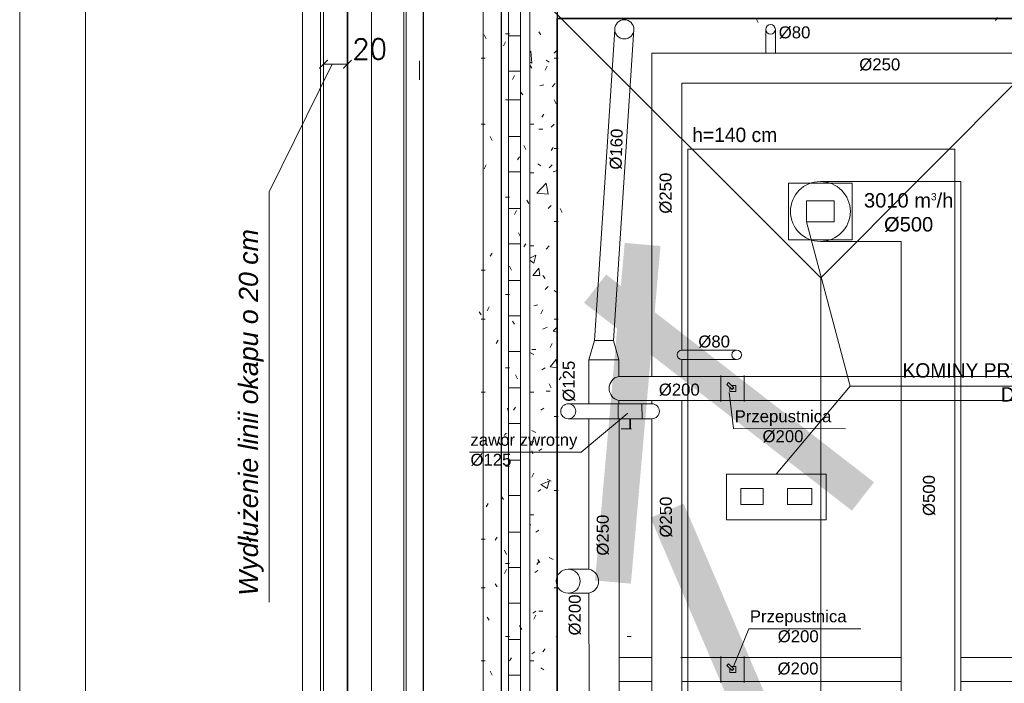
# Model space of a CAD drawing. Header units: millimetres. Extents: x -740 to 33545, y 5178 to 22494.
# Tile 82 of 256: x 8574 to 9395, y 6993 to 7547. Entities that reach past the tile are written whole.
import ezdxf
from ezdxf.lldxf.tags import DXFTag

# ---------------------------------------------------------------- set-up
doc = ezdxf.new("R2010")
doc.units = ezdxf.units.MM
doc.header["$MEASUREMENT"] = 0
doc.linetypes.add('CENTERX2', pattern=[101.60000000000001, 63.5, -12.7, 12.7, -12.7])
doc.layers.get('Defpoints').update_dxf_attribs({"color": 252})
for name, color, linetype, lineweight in [('_IS_EKO_opis', 7, 'Continuous', 18), ('_IS_EKO_Wentylacja_wyrzut', 16, 'Continuous', 20), ('_IS_Nawiew', 5, 'Continuous', 20), ('_IS_WYCIAG_TOALETY', 6, 'Continuous', 20), ('_IS_Wywiew', 1, 'Continuous', 20), ('A_izolacja', 252, 'Continuous', 9), ('A_l.przerywana', 252, 'ICAD_ISO03W100', 9), ('A_l.widokowa', 252, 'Continuous', 18), ('A_wymiarowanie', 252, 'Continuous', 9), ('k_wyburzenia widoczne', 252, 'PNEUMATIC2', 18), ('l.przerywana', 252, 'ICAD_ISO03W100', 5), ('l.widokowa', 252, 'Continuous', 15), ('linia opisowa', 252, 'Continuous', 9), ('Nowe_820-G Rysunki Obrazki_Nr_pióra__101', 252, 'Continuous', 5), ('Nowe_820-G Rysunki Obrazki_Nr_pióra__19', 252, 'Continuous', 0), ('Nowe_820-G Rysunki Obrazki_Nr_pióra__22', 252, 'Continuous', 25), ('Nowe_820-G Rysunki Obrazki_Nr_pióra__23', 252, 'Continuous', 15), ('wymiarowanie', 252, 'Continuous', 9)]:
    doc.layers.add(name, color=color, linetype=linetype, lineweight=lineweight)
doc.layers.add('_IS_EKO_Opis_Wentylacja', color=7, linetype='CENTERX2')
doc.styles.add('Arial', font='arial.ttf')
doc.styles.add('Arial_1', font='arial.ttf')
doc.styles.add('styl1', font='arial.ttf', dxfattribs={"height": 15})
doc.styles.add('styl2', font='simplex.shx')
tags = doc.linetypes.add('ICAD_ISO03W100', pattern=[30, 12, -18]).pattern_tags.tags
tags[6:7] = [DXFTag(74, 4), DXFTag(75, 0), DXFTag(340, '0'), DXFTag(46, 1.0), DXFTag(50, 0.0), DXFTag(44, 0.0), DXFTag(45, 0.0)]
tags[4:5] = [DXFTag(74, 4), DXFTag(75, 0), DXFTag(340, '0'), DXFTag(46, 1.0), DXFTag(50, 0.0), DXFTag(44, 0.0), DXFTag(45, 0.0)]
doc.linetypes.add('PNEUMATIC2', pattern='A,0.5,-0.25,["//",Standard,S=0.2,R=0,X=-0.1,Y=-0.1],-0.25', length=1)
doc.dimstyles.new('Skala 1-100', dxfattribs={"dimtxt": 17, "dimasz": 7, "dimexe": 1, "dimexo": 1, "dimgap": 1.5, "dimtad": 1, "dimdec": 1, "dimrnd": 0.5, "dimtxsty": 'styl2', "dimblk": 'ARCHTICK', "dimcen": 7, "dimadec": 0, "dimazin": 0, "dimtfac": 1, "dimtdec": 1, "dimtmove": 1, "dimatfit": 3, "dimldrblk": 'ARCHTICK', "dimfxl": 0, "dimlwd": -1, "dimlwe": -1, "dimarcsym": 0})

# ---------------------------------------------------------------- blocks, each defined once
blk = doc.blocks.new('_ArchTick')
at = {"color": 0, "linetype": 'ByBlock', "const_width": 0.15}
blk.add_lwpolyline([(-0.5, -0.5), (0.5, 0.5)], dxfattribs=at)
blk = doc.blocks.new('*D1878')
at = {"layer": 'Defpoints', "color": 0}
for p in [(8827.185109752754, 7509.346951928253), (8827.185109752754, 7462.723723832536), (8847.185109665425, 7462.721854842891)]:
    blk.add_point(p, dxfattribs=at)
at = {"layer": 'wymiarowanie', "color": 0}
for p, q in [((8827.185109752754, 7504.346951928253), (8827.185109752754, 7510.346951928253)), ((8847.185109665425, 7509.346951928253), (8827.185109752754, 7509.346951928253)), ((8847.185109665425, 7504.346951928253), (8847.185109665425, 7510.346951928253))]:
    blk.add_line(p, q, dxfattribs=at)
at = {"layer": 'wymiarowanie', "color": 0, "xscale": 7, "yscale": 7, "zscale": 7, "rotation": 180}
blk.add_blockref('_ArchTick', (8827.185109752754, 7509.346951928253), dxfattribs=at)
at = {"layer": 'wymiarowanie', "color": 0, "xscale": 7, "yscale": 7, "zscale": 7}
blk.add_blockref('_ArchTick', (8847.185109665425, 7509.346951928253), dxfattribs=at)
at = {"layer": 'wymiarowanie', "color": 0, "insert": (8865.704588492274, 7521.976827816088), "char_height": 17, "attachment_point": 5, "style": 'styl2'}
blk.add_mtext('20', dxfattribs=at)

msp = doc.modelspace()

# ---------------------------------------------------------------- linework, layer by layer
at = {"layer": '_IS_EKO_Wentylacja_wyrzut', "ltscale": 10}
for p, q in [((9241.685109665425, 7411.464425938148), (9358.993368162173, 7411.464425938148)), ((9358.993368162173, 7411.464425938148), (9358.993368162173, 6899.037759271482)), ((9241.685109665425, 7361.464425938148), (9308.993368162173, 7361.464425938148)), ((9308.993368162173, 7361.464425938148), (9308.993368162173, 6899.037759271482))]:
    msp.add_line(p, q, dxfattribs=at)
msp.add_circle((9241.685109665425, 7386.464425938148), 25, dxfattribs=at)
at = {"layer": '_IS_Nawiew'}
for p, q in [((9053.14377659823, 7278.755912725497), (9070.173713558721, 7538.45775927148)), ((9069.14377659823, 7278.755912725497), (9086.143445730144, 7538.215835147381)), ((9048.645376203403, 7262.755675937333), (9053.14377659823, 7278.755912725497)), ((9069.14377659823, 7278.755912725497), (9053.14377659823, 7278.755912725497)), ((9073.642176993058, 7262.755860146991), (9069.14377659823, 7278.755912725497)), ((9048.642497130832, 7225.967244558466), (9048.645617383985, 7262.755801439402)), ((9048.64537620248, 7262.755801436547), (9073.642176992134, 7262.755985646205)), ((9073.642280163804, 7248.755841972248), (9073.642176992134, 7262.755985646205)), ((9459.283525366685, 7248.755841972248), (9073.642280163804, 7248.755841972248)), ((9158.596171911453, 7248.755841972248), (9178.119981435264, 7248.755841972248)), ((9158.596257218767, 7249.549467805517), (9158.596257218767, 7227.962166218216)), ((9178.120066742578, 7249.549467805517), (9178.120066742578, 7227.962166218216)), ((9163.75874892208, 7242.179111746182), (9165.172962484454, 7243.593325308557)), ((9168.06873311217, 7237.869127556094), (9163.75874892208, 7242.179111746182)), ((9165.172962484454, 7243.593325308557), (9169.482946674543, 7239.283341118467)), ((9166.056574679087, 7239.881285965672), (9166.056574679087, 7236.216134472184)), ((9171.135939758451, 7241.29549955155), (9167.470788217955, 7241.29549955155)), ((9169.482946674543, 7239.283341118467), (9168.06873311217, 7237.869127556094)), ((9171.135939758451, 7236.216134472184), (9171.135939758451, 7241.29549955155)), ((9459.283525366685, 7228.755841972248), (9073.642280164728, 7228.751071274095)), ((9073.642315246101, 7225.96725279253), (9073.642280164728, 7228.751071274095)), ((9158.596171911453, 7228.755841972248), (9178.119981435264, 7228.755841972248)), ((9166.056574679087, 7236.216134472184), (9171.135939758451, 7236.216134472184)), ((9048.634962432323, 7087.842727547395), (9048.645617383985, 7213.467244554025)), ((9073.69967821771, 6983.070682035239), (9073.696774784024, 7213.467378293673)), ((9031.33593254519, 7087.842727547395), (9048.505622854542, 7087.842727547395)), ((9031.33593254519, 7067.842727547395), (9048.634972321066, 7067.849275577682)), ((9048.69967821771, 6983.070682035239), (9048.634962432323, 7067.862231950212)), ((9101.152200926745, 7014.123734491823), (9073.699286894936, 7014.123388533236)), ((9308.993368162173, 7014.123835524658), (9125.29048843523, 7014.123835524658)), ((9158.596171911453, 7014.123835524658), (9178.119981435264, 7014.123835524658)), ((9158.596257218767, 7014.917461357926), (9158.596257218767, 6993.330159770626)), ((9163.75874892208, 7007.547105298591), (9165.172962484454, 7008.961318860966)), ((9168.06873311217, 7003.237121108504), (9163.75874892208, 7007.547105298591)), ((9165.172962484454, 7008.961318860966), (9169.482946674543, 7004.651334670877)), ((9178.120066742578, 7014.917461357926), (9178.120066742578, 6993.330159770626)), ((9640.40844299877, 7014.123835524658), (9358.993368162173, 7014.123835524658)), ((9166.056574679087, 7005.249279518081), (9166.056574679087, 7001.584128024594)), ((9166.056574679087, 7001.584128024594), (9171.135939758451, 7001.584128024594)), ((9171.135939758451, 7006.66349310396), (9167.470788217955, 7006.66349310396)), ((9169.482946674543, 7004.651334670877), (9168.06873311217, 7003.237121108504)), ((9171.135939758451, 7001.584128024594), (9171.135939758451, 7006.66349310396)), ((9101.151422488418, 6994.123687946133), (9073.699538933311, 6994.123342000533)), ((9308.993368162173, 6994.123835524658), (9126.151257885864, 6994.123835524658)), ((9158.596171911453, 6994.123835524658), (9178.119981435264, 6994.123835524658)), ((9509.15916740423, 6994.123835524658), (9358.993368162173, 6994.123835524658))]:
    msp.add_line(p, q, dxfattribs=at)
for centre, radius in [((9078.143445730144, 7538.45775927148), 8), ((9031.33593254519, 7077.842727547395), 10)]:
    msp.add_circle(centre, radius, dxfattribs=at)
for centre, radius, start, end in [((9075.644602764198, 7238.753393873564), 10.20077218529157, 101.3201662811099, 258.6798337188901), ((9046.498877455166, 7077.857775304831), 10.210882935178, 281.7878371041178, 77.92470775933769)]:
    msp.add_arc(centre, radius, start, end, dxfattribs=at)
for centre, major_axis in [((9168.596257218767, 7238.755817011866), (0.126984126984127, -2.332660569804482e-17)), ((9168.596257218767, 7238.755817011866), (0.126984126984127, -2.332660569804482e-17)), ((9168.596257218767, 7238.755817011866), (-0.126984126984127, 2.332660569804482e-17)), ((9168.596257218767, 7238.755817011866), (-0.126984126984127, 2.332660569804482e-17)), ((9168.596257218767, 7004.123810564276), (0.126984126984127, -2.332660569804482e-17)), ((9168.596257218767, 7004.123810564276), (0.126984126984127, -2.332660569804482e-17)), ((9168.596257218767, 7004.123810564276), (-0.126984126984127, 2.332660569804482e-17)), ((9168.596257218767, 7004.123810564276), (-0.126984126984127, 2.332660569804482e-17))]:
    msp.add_ellipse(centre, major_axis=major_axis, ratio=1, start_param=0, end_param=3.141592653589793, dxfattribs=at)
at = {"layer": '_IS_WYCIAG_TOALETY', "color": 6}
for p, q in [((9031.335933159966, 7225.967060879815), (9101.151457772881, 7225.967434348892)), ((9031.336103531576, 7213.467060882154), (9101.15140187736, 7213.46743434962))]:
    msp.add_line(p, q, dxfattribs=at)
at = {"layer": '_IS_WYCIAG_TOALETY', "color": 6, "extrusion": (-4.66973964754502e-16, -1, -3.061616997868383e-16)}
for p, q in [((9072.944232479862, 7225.967421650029), (9072.944232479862, 7213.467408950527)), ((9092.944232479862, 7213.467408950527), (9092.877671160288, 7225.967421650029)), ((9082.62424078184, 7204.667421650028), (9082.62424078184, 7213.467421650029)), ((9083.26424078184, 7213.467421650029), (9083.26424078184, 7204.667421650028)), ((9075.61860622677, 7205.067408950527), (9084.103887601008, 7205.067408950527))]:
    msp.add_line(p, q, dxfattribs=at)
at = {"layer": '_IS_WYCIAG_TOALETY', "color": 6}
msp.add_circle((9031.335932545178, 7219.717060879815), 6.25, dxfattribs=at)
msp.add_arc((9101.151368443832, 7219.717434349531), 6.25, 270, 90, dxfattribs=at)
at = {"layer": '_IS_Wywiew'}
for p, q in [((9196.133578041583, 7538.457759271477), (9196.133578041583, 7518.457759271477)), ((9204.133578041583, 7538.457759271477), (9204.133578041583, 7518.457759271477)), ((9101.151287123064, 7518.457759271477), (9421.920961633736, 7518.457759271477)), ((9101.151287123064, 7518.457759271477), (9101.151287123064, 7248.755841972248)), ((9126.151287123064, 7493.457759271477), (9126.151287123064, 7270.803729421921)), ((9126.151287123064, 7493.457759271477), (9416.758840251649, 7493.457759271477)), ((9171.846091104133, 7270.803729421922), (9126.151287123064, 7270.803729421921)), ((9126.151287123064, 7262.803729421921), (9126.151287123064, 7248.755841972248)), ((9171.846091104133, 7262.803729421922), (9126.151287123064, 7262.803729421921)), ((9101.151457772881, 7225.967434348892), (9101.151539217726, 7228.751328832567)), ((9126.14570579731, 7228.75164380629), (9126.148662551, 6994.123835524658)), ((9101.151022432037, 7213.46743434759), (9101.152195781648, 6994.123687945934)), ((9101.151257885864, 6354.279906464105), (9101.151422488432, 6994.123743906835)), ((9126.151257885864, 6379.279906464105), (9126.151257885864, 6994.123835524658))]:
    msp.add_line(p, q, dxfattribs=at)
for centre in [(9200.133578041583, 7538.457759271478), (9171.846091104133, 7266.803729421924)]:
    msp.add_circle(centre, 4, dxfattribs=at)
msp.add_arc((9126.151287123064, 7266.803729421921), 4, 90, 270, dxfattribs=at)
at = {"layer": 'A_izolacja', "lineweight": 35}
msp.add_lwpolyline([(9022.125109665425, 6228.217759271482), (9022.125109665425, 7547.45775927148), (9468.318442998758, 7547.45775927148), (9468.318442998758, 7014.771092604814), (9468.318442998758, 7013.077759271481), (9568.44385225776, 7013.077759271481)], dxfattribs=at)
at = {"layer": 'A_l.przerywana', "lineweight": 35}
msp.add_lwpolyline([(8847.185109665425, 7722.39775927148), (8847.185109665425, 6053.277759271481), (11882.32510966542, 6053.277759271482), (11882.32510966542, 7728.191092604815), (11086.25177633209, 7728.191092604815), (11086.25177633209, 7188.017759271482), (9643.258442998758, 7188.017759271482), (9643.258442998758, 7722.39775927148)], close=True, dxfattribs=at)
at = {"layer": 'A_l.przerywana', "linetype": 'ICAD_ISO03W100', "lineweight": 13}
for points in [[(8867.185109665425, 6116.457759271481), (8867.185109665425, 7665.011092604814)], [(8910.365109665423, 7659.21775927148), (8910.365109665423, 7168.017759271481)], [(8910.365109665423, 7659.21775927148), (8910.365109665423, 6116.457759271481)]]:
    msp.add_lwpolyline(points, dxfattribs=at)
at = {"layer": 'A_l.przerywana', "linetype": 'ICAD_ISO03W100', "lineweight": 5}
msp.add_lwpolyline([(8910.365109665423, 7659.21775927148), (8910.365109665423, 6116.457759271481)], dxfattribs=at)
at = {"layer": 'A_l.widokowa'}
for points in [[(8809.685109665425, 7759.89775927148), (8809.685109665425, 6015.777759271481), (11919.82510966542, 6015.777759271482), (11919.82510966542, 7765.691092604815), (11048.75177633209, 7765.691092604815), (11048.75177633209, 7225.517759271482), (9680.758442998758, 7225.517759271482), (9680.758442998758, 7759.89775927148)], [(8824.685109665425, 7744.89775927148), (8824.685109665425, 6030.777759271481), (11904.82510966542, 6030.777759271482), (11904.82510966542, 7750.691092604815), (11063.75177633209, 7750.691092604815), (11063.75177633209, 7210.517759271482), (9665.758442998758, 7210.517759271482), (9665.758442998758, 7744.89775927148)], [(8827.185109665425, 7742.39775927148), (8827.185109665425, 6033.277759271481), (11902.32510966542, 6033.277759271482), (11902.32510966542, 7748.191092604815), (11066.25177633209, 7748.191092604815), (11066.25177633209, 7208.017759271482), (9663.258442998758, 7208.017759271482), (9663.258442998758, 7742.39775927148)], [(8894.250074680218, 7675.332794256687), (8894.250074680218, 6100.342724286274), (11835.26014465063, 6100.342724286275), (11835.26014465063, 7681.126127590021), (11133.31674134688, 7681.126127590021), (11133.31674134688, 7140.952794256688), (9596.193477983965, 7140.952794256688), (9596.193477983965, 7675.332794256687)], [(8896.250074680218, 7673.332794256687), (8896.250074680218, 6102.342724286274), (11833.26014465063, 6102.342724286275), (11833.26014465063, 7679.126127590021), (11135.31674134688, 7679.126127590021), (11135.31674134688, 7138.952794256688), (9594.193477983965, 7138.952794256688), (9594.193477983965, 7673.332794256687)]]:
    msp.add_lwpolyline(points, close=True, dxfattribs=at)
at = {"layer": 'A_wymiarowanie'}
msp.add_line((9456.025245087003, 7240.704571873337), (9266.544668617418, 7240.69670408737), dxfattribs=at)
at = {"layer": 'k_wyburzenia widoczne', "ltscale": 15}
msp.add_line((9268.185109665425, 7410.217759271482), (9268.185109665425, 7362.711092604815), dxfattribs=at)
for points in [[(9215.185109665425, 7362.711092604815), (9268.185109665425, 7362.711092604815), (9268.185109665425, 7410.217759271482), (9215.185109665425, 7410.217759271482)], [(9230.185109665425, 7377.711092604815), (9253.185109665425, 7377.711092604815), (9253.185109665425, 7395.217759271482), (9230.185109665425, 7395.217759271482)]]:
    msp.add_lwpolyline(points, close=True, dxfattribs=at)
for points in [[(9246.400730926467, 7167.217759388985), (9163.427397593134, 7167.217759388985)], [(9163.427397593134, 7167.217759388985), (9163.427397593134, 7129.117759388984)], [(9246.400730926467, 7129.117759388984), (9246.400730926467, 7167.217759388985)], [(9175.280730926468, 7155.364426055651), (9193.907397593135, 7155.364426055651)], [(9175.280730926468, 7141.817759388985), (9175.280730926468, 7155.364426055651)], [(9193.907397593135, 7155.364426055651), (9193.907397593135, 7141.817759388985)], [(9214.227397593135, 7155.364426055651), (9234.547397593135, 7155.364426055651)], [(9214.227397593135, 7141.817759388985), (9214.227397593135, 7155.364426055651)], [(9234.547397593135, 7155.364426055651), (9234.547397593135, 7141.817759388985)], [(9193.907397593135, 7141.817759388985), (9175.280730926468, 7141.817759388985)], [(9234.547397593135, 7141.817759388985), (9214.227397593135, 7141.817759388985)], [(9163.427397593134, 7129.117759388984), (9246.400730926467, 7129.117759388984)]]:
    msp.add_lwpolyline(points, dxfattribs=at)
at = {"layer": 'l.przerywana'}
for p, q in [((9241.937593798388, 7331.19291960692), (8957.078734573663, 7616.055183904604)), ((9241.937593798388, 7331.19291960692), (9525.952871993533, 7616.055183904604)), ((9241.937593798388, 6791.902004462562), (9241.937593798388, 7331.19291960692))]:
    msp.add_line(p, q, dxfattribs=at)
msp.add_lwpolyline([(9904.185109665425, 7702.39775927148), (8867.185109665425, 7702.39775927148), (8867.185109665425, 6073.277759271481), (11862.32510966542, 6073.277759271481), (11862.32510966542, 7708.191092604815), (11106.25177633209, 7708.191092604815), (11106.25177633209, 7168.017759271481), (9904.185109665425, 7168.017759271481), (9904.185109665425, 7702.39775927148), (8867.185109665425, 7702.39775927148)], dxfattribs=at)
msp.add_lwpolyline([(9904.185109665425, 7702.39775927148), (8867.185109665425, 7702.39775927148), (8867.185109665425, 6073.277759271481), (11862.32510966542, 6073.277759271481), (11862.32510966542, 7708.191092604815), (11106.25177633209, 7708.191092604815), (11106.25177633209, 7168.017759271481), (9904.185109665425, 7168.017759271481), (9904.185109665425, 7702.39775927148), (8867.185109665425, 7702.39775927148)], dxfattribs=at)
for points in [[(8910.51327504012, 7659.069593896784), (8910.51327504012, 6116.605924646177), (11818.99694429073, 6116.605924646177), (11818.99694429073, 7664.862927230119), (11149.57994170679, 7664.862927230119), (11149.57994170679, 7124.689593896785), (9860.856944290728, 7124.689593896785), (9860.856944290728, 7659.069593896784)], [(9131.06329168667, 7438.519577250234), (9131.06329168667, 6337.155941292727), (11598.44692764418, 6337.155941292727), (11598.44692764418, 7444.312910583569), (11370.12995835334, 7444.312910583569), (11370.12995835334, 6904.139577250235), (9353.842117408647, 6904.139577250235), (9353.842117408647, 7438.519577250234)]]:
    msp.add_lwpolyline(points, close=True, dxfattribs=at)
at = {"layer": 'l.widokowa', "linetype": 'Continuous', "lineweight": 9}
msp.add_line((8907.359536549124, 7496.232261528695), (8907.359536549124, 7512.292649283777), dxfattribs=at)
at = {"layer": 'Nowe_820-G Rysunki Obrazki_Nr_pióra__101', "linetype": 'Continuous', "lineweight": 5}
for points in [[(8960.318442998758, 7615.057759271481), (8960.318442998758, 6166.411092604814)], [(8981.485109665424, 6187.577759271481), (8981.485109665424, 7593.891092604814)], [(8991.645109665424, 6196.891092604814), (8991.645109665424, 7584.57775927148)], [(8999.265109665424, 6205.357759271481), (8999.265109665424, 7576.111092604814)], [(8981.485109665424, 7533.064425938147), (8991.645109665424, 7533.064425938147)], [(8999.265109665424, 7519.51775927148), (9000.11177633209, 7520.364425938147)], [(9000.958442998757, 7510.204425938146), (9000.11177633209, 7520.364425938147)], [(9019.585109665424, 7518.671092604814), (9022.125109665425, 7521.211092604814)], [(8999.265109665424, 7511.051092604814), (9000.958442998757, 7510.204425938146)], [(9012.811776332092, 7512.744425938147), (9015.35177633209, 7511.051092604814)], [(8981.485109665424, 7503.431092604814), (8991.645109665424, 7503.431092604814)], [(9007.731776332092, 7491.444425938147), (9011.118442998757, 7492.291092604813)], [(9017.891776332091, 7490.597759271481), (9020.43177633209, 7493.137759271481)], [(8981.485109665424, 7479.591092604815), (8991.645109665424, 7479.591092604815)], [(9017.045109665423, 7456.731092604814), (9019.585109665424, 7459.271092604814)], [(9006.885109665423, 7455.03775927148), (9010.27177633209, 7455.03775927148)], [(8981.485109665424, 7449.111092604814), (8991.645109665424, 7449.111092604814)], [(9006.038442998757, 7426.251092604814), (9008.578442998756, 7424.557759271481)], [(8981.485109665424, 7419.477759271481), (8991.645109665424, 7419.477759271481)], [(9015.35177633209, 7422.864425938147), (9017.891776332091, 7425.404425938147)], [(9018.738442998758, 7419.477759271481), (9021.278442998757, 7420.324425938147)], [(9022.125109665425, 7420.324425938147), (9022.125109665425, 7421.171092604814)], [(9005.19177633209, 7401.697759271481), (9012.811776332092, 7410.164425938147)], [(9014.505109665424, 7400.851092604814), (9012.811776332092, 7410.164425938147)], [(9005.19177633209, 7401.697759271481), (9014.505109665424, 7400.851092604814)], [(8981.485109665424, 7388.99775927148), (8991.645109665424, 7388.99775927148)], [(9014.505109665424, 7388.99775927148), (9017.045109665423, 7391.537759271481)], [(8981.485109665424, 7359.364425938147), (8991.645109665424, 7359.364425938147)], [(9012.811776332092, 7355.131092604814), (9015.35177633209, 7357.671092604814)], [(8999.265109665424, 7347.511092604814), (9004.345109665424, 7350.051092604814)], [(8999.265109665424, 7345.817759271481), (9002.651776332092, 7343.277759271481)], [(9002.651776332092, 7343.277759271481), (9004.345109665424, 7350.051092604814)], [(9001.805109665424, 7333.117759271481), (9006.885109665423, 7339.044425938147)], [(9007.731776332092, 7333.117759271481), (9006.885109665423, 7339.044425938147)], [(8981.485109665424, 7328.884425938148), (8991.645109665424, 7328.884425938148)], [(9001.805109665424, 7333.117759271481), (9007.731776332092, 7333.117759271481)], [(9011.965109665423, 7321.264425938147), (9014.505109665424, 7323.804425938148)], [(9019.585109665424, 7320.417759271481), (9022.125109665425, 7318.724425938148)], [(9002.651776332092, 7307.717759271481), (9006.038442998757, 7308.564425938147)], [(8981.485109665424, 7299.251092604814), (8991.645109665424, 7299.251092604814)], [(9010.27177633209, 7288.244425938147), (9013.658442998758, 7289.937759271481)], [(9018.738442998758, 7286.551092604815), (9022.125109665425, 7289.937759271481)], [(9018.738442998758, 7286.551092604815), (9022.125109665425, 7285.704425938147)], [(9000.958442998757, 7271.311092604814), (9004.345109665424, 7271.311092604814)], [(8981.485109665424, 7269.617759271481), (8991.645109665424, 7269.617759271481)], [(8999.265109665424, 7268.771092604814), (9002.651776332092, 7267.07775927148)], [(9016.198442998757, 7256.91775927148), (9021.278442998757, 7262.844425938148)], [(9022.125109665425, 7256.071092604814), (9021.278442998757, 7262.844425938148)], [(9009.425109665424, 7254.37775927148), (9011.965109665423, 7256.071092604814)], [(9016.198442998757, 7256.91775927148), (9022.125109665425, 7256.071092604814)], [(8981.485109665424, 7239.137759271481), (8991.645109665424, 7239.137759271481)], [(9012.811776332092, 7236.597759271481), (9016.198442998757, 7236.597759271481)], [(9008.578442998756, 7220.511092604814), (9011.118442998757, 7222.204425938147)], [(8981.485109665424, 7209.504425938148), (8991.645109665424, 7209.504425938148)], [(9000.958442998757, 7203.57775927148), (9004.345109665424, 7201.884425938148)], [(9006.885109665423, 7186.644425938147), (9009.425109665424, 7188.337759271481)], [(8981.485109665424, 7179.024425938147), (8991.645109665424, 7179.024425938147)], [(9013.658442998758, 7162.937759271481), (9017.045109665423, 7161.244425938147)], [(9008.578442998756, 7158.704425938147), (9015.35177633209, 7161.244425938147)], [(9008.578442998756, 7158.704425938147), (9013.658442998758, 7155.317759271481)], [(9013.658442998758, 7155.317759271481), (9015.35177633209, 7161.244425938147)], [(9022.125109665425, 7160.397759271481), (9022.125109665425, 7159.551092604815)], [(8981.485109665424, 7149.391092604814), (8991.645109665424, 7149.391092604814)], [(9006.038442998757, 7152.77775927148), (9008.578442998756, 7154.471092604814)], [(8999.265109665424, 7124.837759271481), (9000.11177633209, 7124.837759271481)], [(9022.125109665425, 7127.377759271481), (9022.125109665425, 7128.224425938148)], [(8981.485109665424, 7118.911092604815), (8991.645109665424, 7118.911092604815)], [(9004.345109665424, 7118.911092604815), (9006.885109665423, 7120.604425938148)], [(9015.35177633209, 7097.744425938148), (9018.738442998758, 7096.051092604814)], [(8981.485109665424, 7089.277759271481), (8991.645109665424, 7089.277759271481)], [(9003.498442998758, 7085.044425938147), (9006.038442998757, 7086.737759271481)], [(8981.485109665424, 7059.644425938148), (8991.645109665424, 7059.644425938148)], [(9001.805109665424, 7051.177759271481), (9004.345109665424, 7052.871092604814)], [(9006.885109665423, 7052.871092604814), (9010.27177633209, 7052.871092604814)], [(9021.278442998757, 7031.704425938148), (9022.125109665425, 7030.857759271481)], [(8981.485109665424, 7029.164425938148), (8991.645109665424, 7029.164425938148)], [(9000.958442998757, 7017.311092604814), (9003.498442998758, 7019.004425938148)], [(8981.485109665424, 6999.531092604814), (8991.645109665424, 6999.531092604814)], [(9008.578442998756, 7005.457759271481), (9011.118442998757, 7003.764425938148)]]:
    msp.add_lwpolyline(points, dxfattribs=at)
at = {"layer": 'Nowe_820-G Rysunki Obrazki_Nr_pióra__19', "linetype": 'Continuous', "lineweight": 0}
for points in [[(9189.765109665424, 7544.071092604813), (9188.071776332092, 7547.45775927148)], [(9389.578442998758, 7548.304425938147), (9387.885109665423, 7545.764425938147)], [(8962.858442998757, 7530.524425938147), (8961.165109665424, 7533.911092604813)], [(8978.945109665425, 7534.757759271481), (8982.33177633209, 7534.757759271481)], [(9008.578442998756, 7533.911092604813), (9006.885109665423, 7536.451092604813)], [(8978.945109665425, 7527.984425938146), (8977.25177633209, 7524.59775927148)], [(8958.625109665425, 7514.43775927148), (8962.01177633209, 7514.43775927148)], [(9000.958442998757, 7505.971092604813), (8999.265109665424, 7508.511092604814)], [(9019.585109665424, 7514.43775927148), (9022.971776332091, 7514.43775927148)], [(8986.565109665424, 7500.044425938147), (8984.871776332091, 7496.65775927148)], [(9013.658442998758, 7507.664425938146), (9011.965109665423, 7504.27775927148)], [(8993.338442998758, 7483.824425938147), (8991.645109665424, 7486.364425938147)], [(8978.945109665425, 7479.591092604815), (8982.33177633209, 7479.591092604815)], [(9021.278442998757, 7476.204425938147), (9019.585109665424, 7479.591092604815)], [(9011.118442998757, 7467.73775927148), (9009.425109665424, 7465.197759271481)], [(8958.625109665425, 7459.271092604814), (8962.01177633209, 7459.271092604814)], [(8999.265109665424, 7459.271092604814), (9002.651776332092, 7459.271092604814)], [(8967.938442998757, 7445.724425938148), (8966.245109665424, 7449.111092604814)], [(8995.878442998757, 7438.104425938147), (8994.185109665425, 7441.491092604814)], [(9018.738442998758, 7439.797759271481), (9017.045109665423, 7437.257759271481)], [(9019.585109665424, 7438.951092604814), (9022.971776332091, 7438.951092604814)], [(8990.798442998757, 7432.177759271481), (8989.105109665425, 7429.637759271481)], [(8962.858442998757, 7425.404425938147), (8961.165109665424, 7422.017759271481)], [(8999.265109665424, 7418.631092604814), (9002.651776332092, 7418.631092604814)], [(8978.945109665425, 7398.311092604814), (8982.33177633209, 7398.311092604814)], [(8998.418442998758, 7393.231092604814), (8996.725109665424, 7395.771092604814)], [(8988.258442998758, 7387.304425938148), (8986.565109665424, 7383.91775927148)], [(9026.358442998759, 7385.611092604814), (9024.665109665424, 7388.99775927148)], [(9019.585109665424, 7377.991092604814), (9022.971776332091, 7377.991092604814)], [(8991.645109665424, 7365.291092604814), (8989.951776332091, 7368.677759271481)], [(8995.878442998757, 7359.364425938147), (8994.185109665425, 7356.824425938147)], [(8999.265109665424, 7357.671092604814), (9002.651776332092, 7357.671092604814)], [(8967.938442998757, 7351.744425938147), (8966.245109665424, 7349.204425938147)], [(8958.625109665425, 7337.351092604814), (8962.01177633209, 7337.351092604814)], [(8984.025109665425, 7337.351092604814), (8982.33177633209, 7340.73775927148)], [(9011.965109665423, 7330.57775927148), (9010.27177633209, 7333.117759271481)], [(8978.945109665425, 7317.031092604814), (8982.33177633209, 7317.031092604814)], [(8958.625109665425, 7300.097759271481), (8956.93177633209, 7302.637759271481)], [(8965.398442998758, 7306.871092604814), (8963.705109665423, 7303.484425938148)], [(9010.27177633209, 7304.331092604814), (9008.578442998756, 7300.944425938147)], [(8958.625109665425, 7296.711092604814), (8962.01177633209, 7296.711092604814)], [(8986.565109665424, 7292.477759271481), (8984.871776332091, 7295.017759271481)], [(9019.585109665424, 7296.711092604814), (9022.971776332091, 7296.711092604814)], [(8973.018442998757, 7278.931092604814), (8971.325109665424, 7276.391092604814)], [(9017.891776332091, 7276.391092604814), (9016.198442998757, 7273.004425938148)], [(8978.945109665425, 7256.071092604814), (8982.33177633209, 7256.071092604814)], [(8989.105109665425, 7246.757759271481), (8987.411776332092, 7250.144425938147)], [(9025.51177633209, 7248.451092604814), (9023.818442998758, 7245.911092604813)], [(9017.045109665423, 7239.137759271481), (9015.35177633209, 7242.524425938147)], [(8958.625109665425, 7235.751092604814), (8962.01177633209, 7235.751092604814)], [(8999.265109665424, 7235.751092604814), (9002.651776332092, 7235.751092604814)], [(8981.485109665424, 7218.817759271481), (8980.638442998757, 7222.204425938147)], [(8987.411776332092, 7223.051092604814), (8985.718442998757, 7220.511092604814)], [(9019.585109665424, 7215.431092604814), (9022.971776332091, 7215.431092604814)], [(8995.03177633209, 7195.95775927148), (8993.338442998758, 7192.571092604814)], [(8974.711776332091, 7191.724425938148), (8973.018442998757, 7194.264425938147)], [(8999.265109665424, 7194.264425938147), (9002.651776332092, 7194.264425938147)], [(9001.805109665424, 7184.104425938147), (9000.958442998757, 7186.644425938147)], [(8978.945109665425, 7173.944425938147), (8982.33177633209, 7173.944425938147)], [(9002.651776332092, 7168.017759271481), (9000.958442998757, 7164.631092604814)], [(8977.25177633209, 7146.004425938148), (8975.558442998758, 7148.544425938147)], [(9019.585109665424, 7153.624425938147), (9022.971776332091, 7153.624425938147)], [(8964.551776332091, 7142.617759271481), (8962.858442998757, 7140.077759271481)], [(8999.265109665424, 7133.304425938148), (9002.651776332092, 7133.304425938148)], [(8972.17177633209, 7114.677759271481), (8970.478442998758, 7112.137759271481)], [(8958.625109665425, 7112.984425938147), (8962.01177633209, 7112.984425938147)], [(8979.791776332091, 7100.284425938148), (8978.098442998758, 7103.671092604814)], [(8978.945109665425, 7092.664425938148), (8982.33177633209, 7092.664425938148)], [(9006.885109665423, 7094.357759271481), (9005.19177633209, 7091.817759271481)], [(9007.731776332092, 7093.511092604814), (9006.038442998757, 7096.051092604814)], [(8979.791776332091, 7087.584425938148), (8978.098442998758, 7084.197759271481)], [(8972.17177633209, 7073.191092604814), (8970.478442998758, 7075.731092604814)], [(8958.625109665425, 7072.344425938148), (8962.01177633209, 7072.344425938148)], [(9019.585109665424, 7072.344425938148), (9022.971776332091, 7072.344425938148)], [(9004.345109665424, 7049.484425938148), (9002.651776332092, 7046.097759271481)], [(8965.398442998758, 7045.251092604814), (8963.705109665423, 7047.791092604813)], [(8992.49177633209, 7037.631092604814), (8990.798442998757, 7041.017759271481)], [(8978.945109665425, 7031.704425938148), (8982.33177633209, 7031.704425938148)], [(9080.545109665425, 7031.704425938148), (9083.93177633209, 7031.704425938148)], [(9011.965109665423, 7021.544425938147), (9010.27177633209, 7019.004425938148)], [(8958.625109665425, 7011.384425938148), (8962.01177633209, 7011.384425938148)], [(8984.025109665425, 7013.924425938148), (8982.33177633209, 7011.384425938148)], [(8999.265109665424, 7011.384425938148), (9002.651776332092, 7011.384425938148)], [(8967.938442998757, 6999.531092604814), (8966.245109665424, 7002.91775927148)]]:
    msp.add_lwpolyline(points, dxfattribs=at)
at = {"layer": 'Nowe_820-G Rysunki Obrazki_Nr_pióra__22', "linetype": 'Continuous', "lineweight": 25}
for points in [[(8975.558442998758, 6181.651092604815), (8975.558442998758, 7599.817759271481)], [(9022.125109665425, 7553.251092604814), (9022.125109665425, 6228.217759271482)]]:
    msp.add_lwpolyline(points, dxfattribs=at)
at = {"layer": 'Nowe_820-G Rysunki Obrazki_Nr_pióra__23', "linetype": 'Continuous', "lineweight": 15}
msp.add_lwpolyline([(8628.585462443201, 8119.480834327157), (8628.585462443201, 5249.280834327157)], dxfattribs=at)
at = {"layer": 'wymiarowanie'}
for p, q in [((8781.79796022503, 7402.734738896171), (8834.35351715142, 7509.346951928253)), ((8781.797453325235, 7060.445048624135), (8781.79796022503, 7402.73473889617)), ((9266.544668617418, 7240.69670408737), (9230.185109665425, 7377.711092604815)), ((9266.544668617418, 7240.69670408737), (9204.9140642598, 7167.217759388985))]:
    msp.add_line(p, q, dxfattribs=at)
msp.add_lwpolyline([(8573.708795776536, 8148.26750099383), (8573.708795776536, 5178.26750099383), (12773.70879577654, 5178.267500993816), (12773.70879577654, 8148.267500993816), (8573.708795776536, 8148.26750099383)], dxfattribs=at)

# ---------------------------------------------------------------- texts
at = {"layer": '_IS_EKO_opis', "linetype": 'ByBlock', "lineweight": 15, "char_height": 10, "width": 106.3031432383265, "style": 'Arial_1'}
for s, insert, attachment_point in [('Przepustnica %%C200', (9210.506763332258, 7220.535822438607), 2), ('zawór zwrotny %%C125', (8949.745485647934, 7200.938119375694, -892.3999999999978), 1), ('Przepustnica %%C200', (9223.200216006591, 7053.595108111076, -892.3999999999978), 2)]:
    msp.add_mtext(s, dxfattribs=dict(at, insert=insert, attachment_point=attachment_point))
at = {"layer": '_IS_EKO_Opis_Wentylacja', "char_height": 10, "width": 108.1234153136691, "attachment_point": 1, "style": 'Arial'}
for s, insert in [('%%C80', (9206.949152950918, 7540.952272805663)), ('%%C250', (9274.145709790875, 7514.20800124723)), ('%%C80', (9139.864640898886, 7282.928744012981)), ('%%C200', (9106.905105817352, 7242.800943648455)), ('%%C200', (9205.957083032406, 7010.029157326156))]:
    msp.add_mtext(s, dxfattribs=dict(at, insert=insert))
for s, insert, rotation in [('%%C160', (9065.80401799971, 7421.562190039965), 88.14773273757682), ('%%C250', (9107.545797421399, 7384.61114482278), 89.99999999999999), ('%%C125', (9026.812682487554, 7227.687011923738), 89.99999999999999), ('%%C500', (9327.260319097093, 7132.282747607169), 89.99999999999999), ('%%C250', (9107.77956313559, 7114.292130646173), 89.99999999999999), ('%%C250', (9055.110119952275, 7099.193634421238), 89.99999999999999), ('%%C200', (9031.750735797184, 7032.600264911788), 89.99999999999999)]:
    msp.add_mtext(s, dxfattribs=dict(at, insert=insert, rotation=rotation))
at = {"layer": '_IS_EKO_Wentylacja_wyrzut', "ltscale": 10, "insert": (9315.332629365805, 7385.528747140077), "char_height": 12, "attachment_point": 5, "style": 'Arial'}
msp.add_mtext('3010 m{\\H0.5x;\\A2;3}/h\\P%%C500', dxfattribs=at)
at = {"layer": 'A_wymiarowanie', "insert": (9509.025105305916, 7259.80385780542), "char_height": 12, "width": 223.2777729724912, "attachment_point": 3, "style": 'styl1'}
msp.add_mtext('{\\fCentury Gothic|b0|i0|c238|p34;KOMINY PRZEZNACZONE }{\\fCentury Gothic|b0|i0|c238|p34;DO ROZBIÓRKI}', dxfattribs=at)
at = {"layer": 'linia opisowa', "insert": (8777.315505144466, 7065.648626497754), "char_height": 15.96, "width": 406.4755269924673, "attachment_point": 7, "rotation": 89.99999999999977}
msp.add_mtext('{\\fArial|b0|i1|c238|p0;Wydłużenie linii okapu o 20 cm}', dxfattribs=at)
at = {"layer": 'wymiarowanie', "insert": (9134.754051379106, 7456.409713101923), "char_height": 12, "width": 409.9394159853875, "attachment_point": 1}
msp.add_mtext('{\\fCentury Gothic|b0|i0|c238|p34;h=140 cm}\\P\\pi409.93942;{\\fCentury Gothic|b0|i0|c238|p34;\\H1.00000x; }', dxfattribs=at)

# ---------------------------------------------------------------- dimensions: what is measured, and where the dimension line sits
at = {"layer": 'wymiarowanie'}
dim = msp.add_linear_dim(base=(8827.185109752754, 7509.346951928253), p1=(8847.185109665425, 7462.721854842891), p2=(8827.185109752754, 7462.723723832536), angle=180, dimstyle='Skala 1-100', override={"dimfxl": 5}, dxfattribs=at)
dim.commit()
dim.dimension.update_dxf_attribs({"geometry": '*D1878', "text_midpoint": (8865.704588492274, 7511.551827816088), "dimtype": 160})

# ---------------------------------------------------------------- leaders
at = {"layer": '_IS_EKO_opis', "linetype": 'ByBlock', "lineweight": 15}
for points in [[(9165.506367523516, 7235.312071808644, 892.3999999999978), (9169.301252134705, 7205.191163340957, 892.3999999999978), (9262.620634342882, 7205.025437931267, 892.3999999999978)], [(9081.009796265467, 7218.017854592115), (9042.186566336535, 7185.450509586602), (8948.867184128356, 7185.616234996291)], [(9169.303363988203, 7006.66349310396), (9181.994704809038, 7038.250449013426), (9275.314087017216, 7038.084723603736)]]:
    msp.add_leader(points, dimstyle='Skala 1-100', override={"dimtxt": 300, "dimasz": 200, "dimexe": 4, "dimfxl": 1, "dimfxlon": 0}, dxfattribs=at)

doc.saveas('drawing.dxf')
